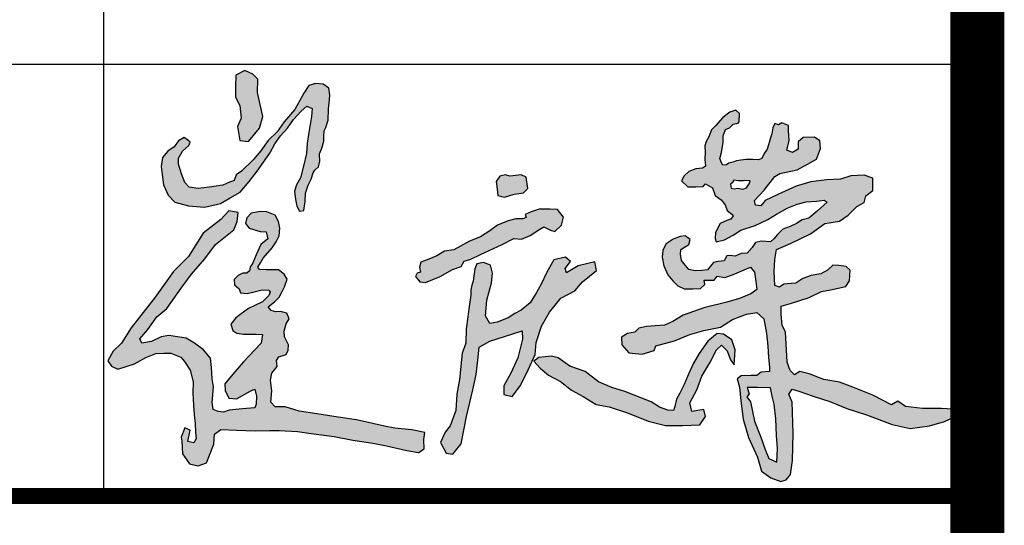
# Model space of a CAD drawing. Extents: x 687841 to 771941, y 252015 to 732780.
# Tile 46 of 98: x 769167 to 770991, y 457886 to 458823. Entities that reach past the tile are written whole.
import ezdxf

# ---------------------------------------------------------------- set-up
doc = ezdxf.new("R2010")
doc.units = 0
doc.header["$LTSCALE"] = 1000
doc.header["$MEASUREMENT"] = 0
doc.layers.get('0').update_dxf_attribs({"linetype": 'CONTINUOUS'})
doc.layers.add('PUB_TITLE', color=4, linetype='CONTINUOUS')

# ---------------------------------------------------------------- blocks, each defined once
blk = doc.blocks.new('崔庆荣')
h = blk.add_hatch(color=3)
h.paths.add_polyline_path([(2828.9, -1198), (2764.3, -1195.5), (2714.2, -1195.5), (2725, -1225.9), (2713.6, -1240.5), (2731.3, -1266.4), (2750.9, -1359.6), (2781.3, -1437.6), (2801.6, -1498.3), (2819.8, -1541.9), (2859.4, -1559.1), (2862.4, -1493.3), (2857.3, -1429.5), (2854.3, -1348.4), (2846.2, -1277.5), (2837.1, -1238)], flags=16)
h.paths.add_polyline_path([(2696.5, -187.3), (2671.7, -187.7), (2650.3, -185.5), (2641.2, -197.4), (2633.9, -204.3), (2637.3, -223.5), (2652.1, -226.9), (2668.6, -224.5), (2692.9, -228.1), (2711, -221.4), (2724.6, -202), (2729.6, -188.5), (2702.7, -185.7)], flags=16)
h.paths.add_polyline_path([(2675.9, 100.4), (2677.7, 140.2), (2659.5, 157.1), (2630.5, 146.3), (2596.7, 120.9), (2561.1, 79.3), (2540.5, 59.9), (2527.2, 26.1), (2515.2, 3.2), (2509.1, -17.6), (2509.7, -47.8), (2509.1, -82.8), (2511.5, -116.6), (2497.6, -126.9), (2465, -129.9), (2431.1, -141.9), (2407, -164.3), (2394.3, -187.8), (2425.7, -217.4), (2463.8, -216.8), (2499.4, -216.2), (2512.1, -202.3), (2546.5, -222.2), (2559.4, -260.2), (2588.3, -280), (2608.1, -304.3), (2617.2, -332.5), (2639.3, -350.7), (2647.1, -358.4), (2635.8, -374.4), (2616, -382), (2583.5, -396.9), (2560.8, -440), (2559.3, -469.4), (2563.1, -485.2), (2603.9, -475.4), (2646.2, -453.5), (2683.9, -428.6), (2753.4, -406), (2816.1, -376.6), (2858.4, -350.1), (2909.1, -321.4), (2958.9, -302.6), (3002, -290.5), (3051.8, -286.7), (3090.4, -283), (3104.7, -292.8), (3057.9, -335), (3014.8, -369.8), (2983.1, -378.8), (2954.4, -396.9), (2924.9, -411.3), (2888.7, -423.3), (2862.2, -450.5), (2844.8, -470.1), (2828.2, -485.2), (2784.4, -483), (2755, -489), (2739.1, -512.6), (2714.1, -541.2), (2685, -542.8), (2656.9, -555), (2630.9, -552.9), (2615.5, -553.9), (2602.8, -577.8), (2573.6, -580.9), (2550.3, -585.7), (2534.9, -605.8), (2521.2, -621.7), (2493.1, -626), (2461.3, -627), (2430.5, -621.2), (2407.7, -593.1), (2394.7, -577.1), (2389.7, -546), (2391.8, -523.2), (2430, -498.8), (2436.9, -473.9), (2412, -455.9), (2388.1, -459.1), (2353.6, -472.3), (2320.2, -495.1), (2303.3, -526.9), (2300.6, -560.3), (2308, -603.2), (2327.3, -645.8), (2352.3, -675.5), (2377.3, -700.5), (2407.7, -714.2), (2450.5, -714.2), (2486.8, -713), (2508.2, -693.4), (2504.7, -672), (2554.6, -672), (2568.9, -653.5), (2605.8, -660.1), (2643.3, -645.8), (2700.4, -621.4), (2730.8, -609.5), (2750.4, -633.9), (2757.6, -679.7), (2761.1, -718.3), (2733.2, -739.1), (2677.1, -761.9), (2616.2, -780), (2503.9, -806.6), (2402, -842.8), (2351.6, -874.2), (2311.6, -891.3), (2266.9, -895.1), (2224, -897.9), (2186, -906.5), (2166.9, -926.5), (2130.8, -932.2), (2102.2, -950.2), (2103.2, -987.3), (2138.4, -1026.3), (2202.1, -1033), (2262.1, -1014.9), (2268.8, -992.1), (2361.1, -968.3), (2434.4, -937.9), (2502.9, -917.9), (2584.8, -900.8), (2643.8, -864.6), (2711.3, -838), (2761.8, -830.4), (2796, -860.8), (2808.7, -933), (2816.2, -993.9), (2818.4, -1049.4), (2823.7, -1096.4), (2823.7, -1117.7), (2783.1, -1120.9), (2761.7, -1136.9), (2731.8, -1136.9), (2684.8, -1139.1), (2665.6, -1152.9), (2677.3, -1193.5), (2683.6, -1260), (2695.5, -1350.5), (2720.7, -1439), (2765.4, -1535.9), (2784.8, -1604), (2829.4, -1636.8), (2878.2, -1654.4), (2904.3, -1646), (2925.3, -1620), (2936.3, -1551), (2938.9, -1420.4), (2935.2, -1316.2), (2933.5, -1267), (2918.1, -1228.4), (2934.5, -1204.6), (2967.2, -1214.3), (3040.9, -1240.3), (3116.8, -1264.1), (3200.8, -1298.8), (3296, -1329.7), (3421, -1376.1), (3509.1, -1396.3), (3603.1, -1382.1), (3676.9, -1361.8), (3722.1, -1340.4), (3717.4, -1301.2), (3661.4, -1297.6), (3568.6, -1297.6), (3486.5, -1288.1), (3449.6, -1263.1), (3417.4, -1279.8), (3327, -1233.4), (3229.4, -1194.1), (3163.9, -1170.4), (3088.9, -1156.1), (3017.5, -1129.9), (2971.1, -1118), (2946.1, -1134.7), (2924.7, -1112.1), (2910.4, -1072.8), (2901.5, -923.6), (2884.5, -893.3), (2880.8, -838.6), (2880.8, -799.5), (2926.6, -785.5), (3017.4, -757.5), (3077.3, -727.2), (3120.1, -719.8), (3195.4, -702.8), (3213.2, -675.5), (3216.1, -623.1), (3196.9, -605.4), (3162.2, -601), (3131.9, -598.8), (3106.1, -623.1), (3074.3, -642.3), (3027, -649.7), (2986.4, -664.5), (2952.4, -687.3), (2910.3, -689.6), (2894.1, -692.5), (2872.7, -705.8), (2849.8, -699.2), (2846.9, -630), (2849.7, -571.4), (2857.2, -523.1), (2926, -493.3), (3022.8, -445.9), (3093.5, -395.7), (3164.3, -384.5), (3207.1, -354.8), (3249, -312.9), (3285.2, -293.4), (3292.7, -260.8), (3327.7, -235.2), (3327.7, -175.7), (3284.8, -161.1), (3220.1, -164.3), (3168.9, -179.9), (3103.1, -183), (3024.8, -192.4), (2953.7, -214.4), (2864.9, -255.1), (2802.1, -283.8), (2781.4, -309.3), (2755.3, -306.2), (2750, -284.3), (2797, -234.2), (2850.3, -167.4), (2873.3, -151.7), (2957.9, -134), (3009.1, -106.8), (3053, -81.8), (3072.8, -30.7), (3068.6, 6.9), (3042.5, 24.7), (2987.1, 23.6), (2963.1, 1.7), (2963.1, -33.8), (2936, -50.5), (2908.8, -39), (2919.3, 8), (2916.9, 56.9), (2915.7, 81.8), (2884, 94), (2868, 85.7), (2849.5, 90.9), (2840.2, 70.3), (2835.1, 41), (2828.4, 22), (2819.2, -13), (2812.5, -34), (2797.5, -54.6), (2785.7, -79.8), (2770.3, -86), (2742, -83.4), (2710.1, -83.4), (2683.8, -87), (2662.2, -90.1), (2644.7, -97.3), (2625.7, -101.9), (2613.9, -109.6), (2595.9, -112.2), (2589.7, -100.9), (2582, -79.3), (2589.2, -50), (2597.9, -0.1), (2598.4, 30.7), (2608.7, 62.1), (2628.8, 69.8), (2646.8, 88.8), (2671.5, 93.4)])
h.paths.add_polyline_path([(1761.7, -1042.6), (1699.4, -1049.4), (1675.1, -1067.9), (1706.3, -1102), (1745.7, -1135.1), (1804.1, -1166.2), (1858.6, -1209), (1914.6, -1239.5), (1979.3, -1278.1), (2042.8, -1290.5), (2131.2, -1319.1), (2232.1, -1360.2), (2316.7, -1381.3), (2400.2, -1381.3), (2483.6, -1377.6), (2511, -1336.6), (2503.5, -1303), (2445, -1312.9), (2435, -1270.6), (2468.6, -1207.2), (2493.5, -1141.2), (2532.1, -1075.3), (2565.8, -1011.9), (2589.4, -989.5), (2616.8, -1016.8), (2633, -1061.6), (2651.7, -1085.3), (2655.4, -1011.9), (2639.2, -963.3), (2599.4, -936), (2568.2, -932.2), (2522.2, -969.9), (2481.1, -1029.4), (2451.6, -1080.8), (2423.4, -1142.9), (2406.8, -1181.5), (2386.6, -1222.6), (2370.7, -1252), (2362.7, -1287.6), (2355.9, -1307.2), (2327.7, -1306.5), (2287.9, -1291.8), (2246.8, -1264.9), (2118.3, -1214.8), (2055, -1195.5), (1989.3, -1167.7), (1925.2, -1117.5), (1851, -1092.1), (1793.1, -1051.9)])
h.paths.add_polyline_path([(1463.5, -599.6), (1429.8, -585.6), (1397.2, -592.7), (1387.5, -617.9), (1378.5, -677.2), (1373, -696.6), (1367.8, -721.6), (1368.2, -746), (1358.7, -812.7), (1353.3, -851.1), (1345, -909.4), (1344.1, -979.5), (1325.1, -1028.7), (1312.1, -1156.8), (1299.4, -1227.6), (1295.1, -1308.4), (1266.7, -1382.1), (1242.6, -1413.3), (1219.9, -1464.4), (1246.9, -1515.4), (1279.5, -1521.1), (1320.6, -1470), (1346.2, -1336.8), (1377.4, -1207.8), (1394.4, -1132.7), (1401.5, -1061.8), (1408.6, -999.4), (1461.1, -969.6), (1571.7, -934.2), (1618.7, -919.2), (1620, -959.7), (1597.3, -1050.4), (1564.6, -1122.7), (1529.2, -1187.9), (1529.2, -1230.5), (1568.9, -1239), (1610, -1186.5), (1646.9, -1110), (1681, -1034.8), (1686.7, -976.7), (1712.2, -895.9), (1750.5, -827.9), (1805.8, -759.8), (1873.9, -724.4), (1911.3, -680.3), (1980.6, -624.5), (1971.6, -583.1), (1891.2, -603.2), (1834.2, -636.7), (1827.5, -615.5), (1853.2, -580.9), (1828.6, -560.8), (1771.6, -573.1), (1738.1, -633.4), (1710.1, -692.6), (1687.8, -732.8), (1657.6, -783), (1612.9, -818.8), (1581.6, -835.5), (1549.2, -856.7), (1496.7, -877.9), (1460.9, -883.5), (1438.6, -845.6), (1446.4, -770.7), (1468.7, -684.8), (1473.2, -637.9)])
h.paths.add_polyline_path([(1754.1, -325.6), (1701.1, -326.9), (1661.7, -338.5), (1633.3, -352.7), (1637.1, -366.9), (1621, -374), (1587.4, -374), (1550.5, -382.4), (1498, -403.9), (1459.8, -432.5), (1414.6, -461.6), (1361.5, -482.1), (1318, -506.1), (1284.9, -525), (1239.2, -530.7), (1202.5, -554.3), (1163, -570.3), (1124.8, -584.6), (1117.9, -609.2), (1122.5, -633.1), (1106.5, -638.9), (1097.3, -654.8), (1118.5, -680.5), (1147, -684), (1219, -654.3), (1278.5, -620.6), (1320.6, -605), (1335.7, -579.8), (1367.1, -570.2), (1414.6, -546.5), (1521.1, -499.1), (1578, -469.4), (1614.2, -471.9), (1656.8, -453.9), (1703.4, -424.1), (1722.8, -412.5), (1756.4, -428), (1777.1, -434.5), (1809.4, -403.5), (1819.7, -366), (1790, -328.6)])
h.paths.add_polyline_path([(1558.5, -165.4), (1537.3, -158.1), (1509.6, -165.4), (1491.3, -191.7), (1495.7, -228.3), (1500.1, -258.9), (1531.5, -267), (1578.3, -253.8), (1625.1, -247.2), (1644.8, -226.1), (1636.7, -170.6), (1612.6, -158.1), (1572.4, -163.3)])
h.paths.add_polyline_path([(234.3, -343.1), (188.2, -334.3), (149.8, -376), (63.1, -444), (-8.4, -556.5), (-81.2, -630.5), (-171.3, -755.8), (-287.7, -904.7), (-334.3, -979.2), (-376.2, -1018), (-401, -1066.1), (-384, -1092.4), (-352.9, -1106.4), (-272.2, -1080), (-216.3, -1049), (-168.2, -1030.4), (-129.4, -1028.8), (-93.7, -1028.8), (-45.5, -1047.4), (-28.5, -1069.2), (-0.5, -1111), (15.1, -1168.2), (12.7, -1223.2), (16.3, -1281.8), (18.8, -1328.3), (24.7, -1370.6), (25.3, -1413.3), (28.3, -1445.2), (17.5, -1465.7), (-12, -1458.5), (0, -1403.1), (-25.9, -1392.9), (-43.4, -1438.6), (-41.6, -1457.3), (-37.8, -1518.9), (-3.8, -1568.6), (38.7, -1578.3), (79.9, -1562.5), (115.1, -1471.6), (117.6, -1423.1), (149.1, -1401.2), (225.6, -1403.7), (271.7, -1404.9), (320.2, -1407.3), (385.8, -1406.1), (434.3, -1406.1), (462.2, -1407.3), (522.9, -1409.7), (589.7, -1420.6), (702, -1434.1), (793.1, -1451.9), (890.2, -1466.4), (956.6, -1480), (1055.4, -1502.2), (1112.5, -1512.4), (1139.8, -1495.4), (1138.9, -1449.4), (1144, -1414.5), (1080.2, -1402.6), (996.7, -1394.1), (946.4, -1383.9), (897, -1372.8), (810.1, -1354.1), (720.7, -1339.6), (616.8, -1323.4), (531.6, -1310.7), (463.5, -1290.2), (414.1, -1290.2), (392.8, -1267.3), (397.6, -1211.5), (390.8, -1159.5), (398.5, -1125.5), (423.2, -1094), (420.6, -1064.2), (431.7, -1045.5), (467.5, -1035.3), (477.7, -1014), (478.5, -988.5), (459, -948.5), (457.3, -920.4), (467.5, -885.5), (482.8, -860.8), (470.5, -833.7), (440.7, -824.7), (417.9, -826.5), (394.6, -819.9), (380.3, -803.2), (411.4, -777.5), (432.9, -756), (449.6, -725), (459.4, -704.4), (472.8, -668.2), (458.7, -642.7), (430.5, -621.9), (372.2, -622.6), (337.3, -620.6), (330.2, -608.8), (342.1, -587.7), (355.7, -565.9), (400, -514.8), (418.4, -485.8), (433.2, -456.1), (437.3, -418.8), (430.2, -385.6), (413.6, -355.9), (372.7, -339.3), (341.2, -337.6), (296.7, -345.9), (276.6, -367.8), (268.8, -395.7), (287.2, -418.8), (340.6, -435.4), (370.9, -436), (378.6, -471.5), (344.2, -498.2), (322.2, -548.6), (304.4, -587.7), (292, -608.5), (289.6, -627.5), (276, -638.7), (255.8, -637.5), (233.8, -650), (214.2, -669.8), (216, -695.9), (238, -714.8), (245.7, -734.4), (277.7, -737.4), (304.4, -731.4), (351.3, -720.2), (383.3, -721.4), (390.5, -731.4), (382.8, -747.5), (353.1, -778.3), (284.4, -809.8), (248.3, -837.3), (221.8, -856.2), (198.1, -886.6), (207.5, -917.9), (227.5, -931.2), (259.7, -934.9), (321.4, -934.9), (352.7, -936.8), (346.1, -979.5), (313.1, -1013.1), (259.3, -1070.6), (208.5, -1131.1), (168.5, -1178.6), (171.1, -1210.5), (187.5, -1247.1), (225.7, -1250.9), (295.2, -1212.8), (314.6, -1204.5), (322.8, -1238.2), (322.1, -1277.7), (314.6, -1294.2), (254.1, -1299.4), (190.5, -1306.9), (162.9, -1315.8), (136, -1312.9), (112, -1303.1), (107.5, -1268.8), (112.8, -1193.3), (107.5, -1153.8), (103.1, -1097.7), (99.5, -1053.2), (64.9, -1011.8), (20.1, -979), (-20.3, -955.8), (-105, -942.8), (-141.6, -948.8), (-188.7, -971.9), (-236.6, -980.1), (-246.3, -957.7), (-206.7, -912.9), (-162.6, -851.7), (-114, -810.6), (-43.9, -712), (6.3, -642.7), (70.9, -568.6), (123.5, -499.3), (213, -426.3), (229.6, -385.7)])
h.paths.add_polyline_path([(-11.9, 10.2), (-28.8, 23.1), (-56.6, 7.2), (-78.4, -22.1), (-108.7, -42.9), (-134.4, -74), (-142.3, -118.4), (-137.5, -156.5), (-130.4, -208.1), (-108.2, -258), (-75.6, -291.3), (-8.2, -309.6), (70.4, -316.7), (148.2, -298.5), (195.1, -271.5), (242.7, -243.8), (287.9, -191.4), (326, -141.4), (388, -53.6), (413.2, -8), (439.9, 30.6), (474.3, 68.4), (503.8, 111.2), (541, 151.2), (569, 175.7), (595, 164.5), (590.8, 125.9), (577.5, 48.1), (570.2, -4.2), (567.4, -55), (551.4, -116.7), (536.8, -172.8), (517.3, -207.9), (508.2, -238.5), (512.4, -279.6), (519.5, -311.1), (533.2, -336), (553.3, -332.1), (561.1, -288.1), (562.1, -249), (575.3, -209.4), (589, -180.1), (599.2, -149.8), (607.1, -135.7), (625.1, -120), (631.6, -91.9), (630.6, -56.2), (641.3, -28.9), (651.1, 4.8), (651.1, 29.7), (652.6, 55.1), (660.9, 71.3), (673.1, 108.2), (674.6, 163.4), (679, 206.9), (680, 231.8), (676.4, 264.1), (648.2, 283.3), (610.1, 287.2), (577.4, 276.8), (554.3, 238.7), (535, 204.4), (520, 177.1), (509.2, 159), (458.4, 99.3), (423.9, 50.7), (379.5, 8.2), (343.8, -42.3), (306.8, -86), (249.6, -140.2), (223.6, -158.8), (214.4, -187.1), (187.9, -197), (158.3, -209.3), (126.3, -214.2), (93.6, -218.5), (39.4, -224.7), (-4.9, -219.1), (-25.9, -197), (-41.9, -153.9), (-56.7, -107.1), (-57.3, -77.6), (-37.6, -43.1), (-7.4, -15.4), (0, 0)])
h.paths.add_polyline_path([(304.7, 331.5), (266.3, 350.7), (222.8, 326.4), (220.2, 267.6), (221.5, 220.3), (242, 179.4), (248.4, 118), (230.5, 77.1), (242, 9.4), (284.2, 4.3), (337.9, 69.5), (354.6, 125.7), (327.7, 243.3), (329, 307.2)])
for points in [[(304.7, 331.5), (266.3, 350.7), (222.8, 326.4), (220.2, 267.6), (221.5, 220.3), (242, 179.4), (248.4, 118), (230.5, 77.1), (242, 9.4), (284.2, 4.3), (337.9, 69.5), (354.6, 125.7), (327.7, 243.3), (329, 307.2)], [(-11.9, 10.2), (-28.8, 23.1), (-56.6, 7.2), (-78.4, -22.1), (-108.7, -42.9), (-134.4, -74), (-142.3, -118.4), (-137.5, -156.5), (-130.4, -208.1), (-108.2, -258), (-75.6, -291.3), (-8.2, -309.6), (70.4, -316.7), (148.2, -298.5), (195.1, -271.5), (242.7, -243.8), (287.9, -191.4), (326, -141.4), (388, -53.6), (413.2, -8), (439.9, 30.6), (474.3, 68.4), (503.8, 111.2), (541, 151.2), (569, 175.7), (595, 164.5), (590.8, 125.9), (577.5, 48.1), (570.2, -4.2), (567.4, -55), (551.4, -116.7), (536.8, -172.8), (517.3, -207.9), (508.2, -238.5), (512.4, -279.6), (519.5, -311.1), (533.2, -336), (553.3, -332.1), (561.1, -288.1), (562.1, -249), (575.3, -209.4), (589, -180.1), (599.2, -149.8), (607.1, -135.7), (625.1, -120), (631.6, -91.9), (630.6, -56.2), (641.3, -28.9), (651.1, 4.8), (651.1, 29.7), (652.6, 55.1), (660.9, 71.3), (673.1, 108.2), (674.6, 163.4), (679, 206.9), (680, 231.8), (676.4, 264.1), (648.2, 283.3), (610.1, 287.2), (577.4, 276.8), (554.3, 238.7), (535, 204.4), (520, 177.1), (509.2, 159), (458.4, 99.3), (423.9, 50.7), (379.5, 8.2), (343.8, -42.3), (306.8, -86), (249.6, -140.2), (223.6, -158.8), (214.4, -187.1), (187.9, -197), (158.3, -209.3), (126.3, -214.2), (93.6, -218.5), (39.4, -224.7), (-4.9, -219.1), (-25.9, -197), (-41.9, -153.9), (-56.7, -107.1), (-57.3, -77.6), (-37.6, -43.1), (-7.4, -15.4), (0, 0)], [(2675.9, 100.4), (2677.7, 140.2), (2659.5, 157.1), (2630.5, 146.3), (2596.7, 120.9), (2561.1, 79.3), (2540.5, 59.9), (2527.2, 26.1), (2515.2, 3.2), (2509.1, -17.6), (2509.7, -47.8), (2509.1, -82.8), (2511.5, -116.6), (2497.6, -126.9), (2465, -129.9), (2431.1, -141.9), (2407, -164.3), (2394.3, -187.8), (2425.7, -217.4), (2463.8, -216.8), (2499.4, -216.2), (2512.1, -202.3), (2546.5, -222.2), (2559.4, -260.2), (2588.3, -280), (2608.1, -304.3), (2617.2, -332.5), (2639.3, -350.7), (2647.1, -358.4), (2635.8, -374.4), (2616, -382), (2583.5, -396.9), (2560.8, -440), (2559.3, -469.4), (2563.1, -485.2), (2603.9, -475.4), (2646.2, -453.5), (2683.9, -428.6), (2753.4, -406), (2816.1, -376.6), (2858.4, -350.1), (2909.1, -321.4), (2958.9, -302.6), (3002, -290.5), (3051.8, -286.7), (3090.4, -283), (3104.7, -292.8), (3057.9, -335), (3014.8, -369.8), (2983.1, -378.8), (2954.4, -396.9), (2924.9, -411.3), (2888.7, -423.3), (2862.2, -450.5), (2844.8, -470.1), (2828.2, -485.2), (2784.4, -483), (2755, -489), (2739.1, -512.6), (2714.1, -541.2), (2685, -542.8), (2656.9, -555), (2630.9, -552.9), (2615.5, -553.9), (2602.8, -577.8), (2573.6, -580.9), (2550.3, -585.7), (2534.9, -605.8), (2521.2, -621.7), (2493.1, -626), (2461.3, -627), (2430.5, -621.2), (2407.7, -593.1), (2394.7, -577.1), (2389.7, -546), (2391.8, -523.2), (2430, -498.8), (2436.9, -473.9), (2412, -455.9), (2388.1, -459.1), (2353.6, -472.3), (2320.2, -495.1), (2303.3, -526.9), (2300.6, -560.3), (2308, -603.2), (2327.3, -645.8), (2352.3, -675.5), (2377.3, -700.5), (2407.7, -714.2), (2450.5, -714.2), (2486.8, -713), (2508.2, -693.4), (2504.7, -672), (2554.6, -672), (2568.9, -653.5), (2605.8, -660.1), (2643.3, -645.8), (2700.4, -621.4), (2730.8, -609.5), (2750.4, -633.9), (2757.6, -679.7), (2761.1, -718.3), (2733.2, -739.1), (2677.1, -761.9), (2616.2, -780), (2503.9, -806.6), (2402, -842.8), (2351.6, -874.2), (2311.6, -891.3), (2266.9, -895.1), (2224, -897.9), (2186, -906.5), (2166.9, -926.5), (2130.8, -932.2), (2102.2, -950.2), (2103.2, -987.3), (2138.4, -1026.3), (2202.1, -1033), (2262.1, -1014.9), (2268.8, -992.1), (2361.1, -968.3), (2434.4, -937.9), (2502.9, -917.9), (2584.8, -900.8), (2643.8, -864.6), (2711.3, -838), (2761.8, -830.4), (2796, -860.8), (2808.7, -933), (2816.2, -993.9), (2818.4, -1049.4), (2823.7, -1096.4), (2823.7, -1117.7), (2783.1, -1120.9), (2761.7, -1136.9), (2731.8, -1136.9), (2684.8, -1139.1), (2665.6, -1152.9), (2677.3, -1193.5), (2683.6, -1260), (2695.5, -1350.5), (2720.7, -1439), (2765.4, -1535.9), (2784.8, -1604), (2829.4, -1636.8), (2878.2, -1654.4), (2904.3, -1646), (2925.3, -1620), (2936.3, -1551), (2938.9, -1420.4), (2935.2, -1316.2), (2933.5, -1267), (2918.1, -1228.4), (2934.5, -1204.6), (2967.2, -1214.3), (3040.9, -1240.3), (3116.8, -1264.1), (3200.8, -1298.8), (3296, -1329.7), (3421, -1376.1), (3509.1, -1396.3), (3603.1, -1382.1), (3676.9, -1361.8), (3722.1, -1340.4), (3717.4, -1301.2), (3661.4, -1297.6), (3568.6, -1297.6), (3486.5, -1288.1), (3449.6, -1263.1), (3417.4, -1279.8), (3327, -1233.4), (3229.4, -1194.1), (3163.9, -1170.4), (3088.9, -1156.1), (3017.5, -1129.9), (2971.1, -1118), (2946.1, -1134.7), (2924.7, -1112.1), (2910.4, -1072.8), (2901.5, -923.6), (2884.5, -893.3), (2880.8, -838.6), (2880.8, -799.5), (2926.6, -785.5), (3017.4, -757.5), (3077.3, -727.2), (3120.1, -719.8), (3195.4, -702.8), (3213.2, -675.5), (3216.1, -623.1), (3196.9, -605.4), (3162.2, -601), (3131.9, -598.8), (3106.1, -623.1), (3074.3, -642.3), (3027, -649.7), (2986.4, -664.5), (2952.4, -687.3), (2910.3, -689.6), (2894.1, -692.5), (2872.7, -705.8), (2849.8, -699.2), (2846.9, -630), (2849.7, -571.4), (2857.2, -523.1), (2926, -493.3), (3022.8, -445.9), (3093.5, -395.7), (3164.3, -384.5), (3207.1, -354.8), (3249, -312.9), (3285.2, -293.4), (3292.7, -260.8), (3327.7, -235.2), (3327.7, -175.7), (3284.8, -161.1), (3220.1, -164.3), (3168.9, -179.9), (3103.1, -183), (3024.8, -192.4), (2953.7, -214.4), (2864.9, -255.1), (2802.1, -283.8), (2781.4, -309.3), (2755.3, -306.2), (2750, -284.3), (2797, -234.2), (2850.3, -167.4), (2873.3, -151.7), (2957.9, -134), (3009.1, -106.8), (3053, -81.8), (3072.8, -30.7), (3068.6, 6.9), (3042.5, 24.7), (2987.1, 23.6), (2963.1, 1.7), (2963.1, -33.8), (2936, -50.5), (2908.8, -39), (2919.3, 8), (2916.9, 56.9), (2915.7, 81.8), (2884, 94), (2868, 85.7), (2849.5, 90.9), (2840.2, 70.3), (2835.1, 41), (2828.4, 22), (2819.2, -13), (2812.5, -34), (2797.5, -54.6), (2785.7, -79.8), (2770.3, -86), (2742, -83.4), (2710.1, -83.4), (2683.8, -87), (2662.2, -90.1), (2644.7, -97.3), (2625.7, -101.9), (2613.9, -109.6), (2595.9, -112.2), (2589.7, -100.9), (2582, -79.3), (2589.2, -50), (2597.9, -0.1), (2598.4, 30.7), (2608.7, 62.1), (2628.8, 69.8), (2646.8, 88.8), (2671.5, 93.4)], [(1558.5, -165.4), (1537.3, -158.1), (1509.6, -165.4), (1491.3, -191.7), (1495.7, -228.3), (1500.1, -258.9), (1531.5, -267), (1578.3, -253.8), (1625.1, -247.2), (1644.8, -226.1), (1636.7, -170.6), (1612.6, -158.1), (1572.4, -163.3)], [(2696.5, -187.3), (2671.7, -187.7), (2650.3, -185.5), (2641.2, -197.4), (2633.9, -204.3), (2637.3, -223.5), (2652.1, -226.9), (2668.6, -224.5), (2692.9, -228.1), (2711, -221.4), (2724.6, -202), (2729.6, -188.5), (2702.7, -185.7)], [(234.3, -343.1), (188.2, -334.3), (149.8, -376), (63.1, -444), (-8.4, -556.5), (-81.2, -630.5), (-171.3, -755.8), (-287.7, -904.7), (-334.3, -979.2), (-376.2, -1018), (-401, -1066.1), (-384, -1092.4), (-352.9, -1106.4), (-272.2, -1080), (-216.3, -1049), (-168.2, -1030.4), (-129.4, -1028.8), (-93.7, -1028.8), (-93.7, -1028.8), (-45.5, -1047.4), (-28.5, -1069.2), (-0.5, -1111), (15.1, -1168.2), (12.7, -1223.2), (16.3, -1281.8), (18.8, -1328.3), (24.7, -1370.6), (25.3, -1413.3), (28.3, -1445.2), (17.5, -1465.7), (-12, -1458.5), (0, -1403.1), (-25.9, -1392.9), (-43.4, -1438.6), (-41.6, -1457.3), (-37.8, -1518.9), (-3.8, -1568.6), (38.7, -1578.3), (79.9, -1562.5), (115.1, -1471.6), (117.6, -1423.1), (149.1, -1401.2), (225.6, -1403.7), (271.7, -1404.9), (320.2, -1407.3), (385.8, -1406.1), (434.3, -1406.1), (462.2, -1407.3), (522.9, -1409.7), (589.7, -1420.6), (702, -1434.1), (793.1, -1451.9), (890.2, -1466.4), (956.6, -1480), (1055.4, -1502.2), (1112.5, -1512.4), (1139.8, -1495.4), (1138.9, -1449.4), (1144, -1414.5), (1080.2, -1402.6), (996.7, -1394.1), (946.4, -1383.9), (897, -1372.8), (810.1, -1354.1), (720.7, -1339.6), (616.8, -1323.4), (531.6, -1310.7), (463.5, -1290.2), (414.1, -1290.2), (392.8, -1267.3), (397.6, -1211.5), (390.8, -1159.5), (398.5, -1125.5), (423.2, -1094), (420.6, -1064.2), (431.7, -1045.5), (467.5, -1035.3), (477.7, -1014), (478.5, -988.5), (459, -948.5), (457.3, -920.4), (467.5, -885.5), (482.8, -860.8), (470.5, -833.7), (440.7, -824.7), (417.9, -826.5), (394.6, -819.9), (380.3, -803.2), (411.4, -777.5), (432.9, -756), (449.6, -725), (459.4, -704.4), (472.8, -668.2), (458.7, -642.7), (430.5, -621.9), (372.2, -622.6), (337.3, -620.6), (330.2, -608.8), (342.1, -587.7), (355.7, -565.9), (400, -514.8), (418.4, -485.8), (433.2, -456.1), (437.3, -418.8), (430.2, -385.6), (413.6, -355.9), (372.7, -339.3), (341.2, -337.6), (296.7, -345.9), (276.6, -367.8), (268.8, -395.7), (287.2, -418.8), (340.6, -435.4), (370.9, -436), (378.6, -471.5), (344.2, -498.2), (322.2, -548.6), (304.4, -587.7), (292, -608.5), (289.6, -627.5), (276, -638.7), (255.8, -637.5), (233.8, -650), (214.2, -669.8), (216, -695.9), (238, -714.8), (245.7, -734.4), (277.7, -737.4), (304.4, -731.4), (351.3, -720.2), (383.3, -721.4), (390.5, -731.4), (382.8, -747.5), (353.1, -778.3), (284.4, -809.8), (248.3, -837.3), (221.8, -856.2), (198.1, -886.6), (207.5, -917.9), (227.5, -931.2), (259.7, -934.9), (321.4, -934.9), (352.7, -936.8), (346.1, -979.5), (313.1, -1013.1), (259.3, -1070.6), (208.5, -1131.1), (168.5, -1178.6), (171.1, -1210.5), (187.5, -1247.1), (225.7, -1250.9), (295.2, -1212.8), (314.6, -1204.5), (322.8, -1238.2), (322.1, -1277.7), (314.6, -1294.2), (254.1, -1299.4), (190.5, -1306.9), (162.9, -1315.8), (136, -1312.9), (112, -1303.1), (107.5, -1268.8), (112.8, -1193.3), (107.5, -1153.8), (103.1, -1097.7), (99.5, -1053.2), (64.9, -1011.8), (20.1, -979), (-20.3, -955.8), (-105, -942.8), (-141.6, -948.8), (-188.7, -971.9), (-236.6, -980.1), (-246.3, -957.7), (-206.7, -912.9), (-162.6, -851.7), (-114, -810.6), (-43.9, -712), (6.3, -642.7), (70.9, -568.6), (123.5, -499.3), (213, -426.3), (229.6, -385.7)], [(1754.1, -325.6), (1701.1, -326.9), (1661.7, -338.5), (1633.3, -352.7), (1637.1, -366.9), (1621, -374), (1587.4, -374), (1550.5, -382.4), (1498, -403.9), (1459.8, -432.5), (1414.6, -461.6), (1361.5, -482.1), (1318, -506.1), (1284.9, -525), (1239.2, -530.7), (1202.5, -554.3), (1163, -570.3), (1124.8, -584.6), (1117.9, -609.2), (1122.5, -633.1), (1106.5, -638.9), (1097.3, -654.8), (1118.5, -680.5), (1147, -684), (1219, -654.3), (1278.5, -620.6), (1320.6, -605), (1335.7, -579.8), (1367.1, -570.2), (1414.6, -546.5), (1521.1, -499.1), (1578, -469.4), (1614.2, -471.9), (1656.8, -453.9), (1703.4, -424.1), (1722.8, -412.5), (1756.4, -428), (1777.1, -434.5), (1809.4, -403.5), (1819.7, -366), (1790, -328.6)], [(1463.5, -599.6), (1429.8, -585.6), (1397.2, -592.7), (1387.5, -617.9), (1378.5, -677.2), (1373, -696.6), (1367.8, -721.6), (1368.2, -746), (1358.7, -812.7), (1353.3, -851.1), (1345, -909.4), (1344.1, -979.5), (1325.1, -1028.7), (1312.1, -1156.8), (1299.4, -1227.6), (1295.1, -1308.4), (1266.7, -1382.1), (1242.6, -1413.3), (1219.9, -1464.4), (1246.9, -1515.4), (1279.5, -1521.1), (1320.6, -1470), (1346.2, -1336.8), (1377.4, -1207.8), (1394.4, -1132.7), (1401.5, -1061.8), (1408.6, -999.4), (1461.1, -969.6), (1571.7, -934.2), (1618.7, -919.2), (1620, -959.7), (1597.3, -1050.4), (1564.6, -1122.7), (1529.2, -1187.9), (1529.2, -1230.5), (1568.9, -1239), (1610, -1186.5), (1646.9, -1110), (1681, -1034.8), (1686.7, -976.7), (1712.2, -895.9), (1750.5, -827.9), (1805.8, -759.8), (1873.9, -724.4), (1911.3, -680.3), (1980.6, -624.5), (1971.6, -583.1), (1891.2, -603.2), (1834.2, -636.7), (1834.2, -636.7), (1827.5, -615.5), (1853.2, -580.9), (1828.6, -560.8), (1771.6, -573.1), (1738.1, -633.4), (1710.1, -692.6), (1687.8, -732.8), (1657.6, -783), (1612.9, -818.8), (1581.6, -835.5), (1549.2, -856.7), (1496.7, -877.9), (1460.9, -883.5), (1438.6, -845.6), (1446.4, -770.7), (1468.7, -684.8), (1473.2, -637.9)], [(1761.7, -1042.6), (1699.4, -1049.4), (1675.1, -1067.9), (1706.3, -1102), (1745.7, -1135.1), (1804.1, -1166.2), (1858.6, -1209), (1914.6, -1239.5), (1979.3, -1278.1), (2042.8, -1290.5), (2131.2, -1319.1), (2232.1, -1360.2), (2316.7, -1381.3), (2400.2, -1381.3), (2483.6, -1377.6), (2511, -1336.6), (2503.5, -1303), (2445, -1312.9), (2435, -1270.6), (2468.6, -1207.2), (2493.5, -1141.2), (2532.1, -1075.3), (2565.8, -1011.9), (2589.4, -989.5), (2616.8, -1016.8), (2633, -1061.6), (2651.7, -1085.3), (2655.4, -1011.9), (2639.2, -963.3), (2599.4, -936), (2568.2, -932.2), (2522.2, -969.9), (2481.1, -1029.4), (2451.6, -1080.8), (2423.4, -1142.9), (2406.8, -1181.5), (2386.6, -1222.6), (2370.7, -1252), (2362.7, -1287.6), (2355.9, -1307.2), (2327.7, -1306.5), (2287.9, -1291.8), (2246.8, -1264.9), (2118.3, -1214.8), (2055, -1195.5), (1989.3, -1167.7), (1925.2, -1117.5), (1851, -1092.1), (1793.1, -1051.9)], [(2828.9, -1198), (2764.3, -1195.5), (2714.2, -1195.5), (2725, -1225.9), (2713.6, -1240.5), (2731.3, -1266.4), (2750.9, -1359.6), (2781.3, -1437.6), (2801.6, -1498.3), (2819.8, -1541.9), (2859.4, -1559.1), (2862.4, -1493.3), (2857.3, -1429.5), (2854.3, -1348.4), (2846.2, -1277.5), (2837.1, -1238)]]:
    blk.add_lwpolyline(points, close=True)
blk = doc.blocks.new('wrtgtg')
at = {"color": 4}
blk.add_line((7804.3, -4841.2), (7804.3, 52558.8), dxfattribs=at)
at = {"layer": 'PUB_TITLE'}
for p, q in [((7804.3, -4841.2), (7804.3, 52558.8)), ((6186.5, 4748.4), (6186.5, 9558.8)), ((2204.3, 5558.8), (7804.3, 5558.8)), ((2204.3, 4758.8), (7804.3, 4758.8)), ((2204.3, 4758.8), (7804.3, 4758.8))]:
    blk.add_line(p, q, dxfattribs=at)
at = {"layer": 'PUB_TITLE', "const_width": 100}
blk.add_lwpolyline([(-72795.7, -4841.2), (7804.3, -4841.2), (7804.3, 52558.8), (-72795.7, 52558.8)], close=True, dxfattribs=at)
at = {"layer": 'PUB_TITLE', "const_width": 29.7}
blk.add_lwpolyline([(2204.3, 4758.8), (7804.3, 4758.8)], dxfattribs=at)
at = {"linetype": 'Continuous', "xscale": 0.38, "yscale": 0.38, "zscale": 0.38}
blk.add_blockref('崔庆荣', (6346.5, 5414.1), dxfattribs=at)

msp = doc.modelspace()

# ---------------------------------------------------------------- block references
msp.add_blockref('wrtgtg', (763136.5, 453182))

doc.saveas('drawing.dxf')
